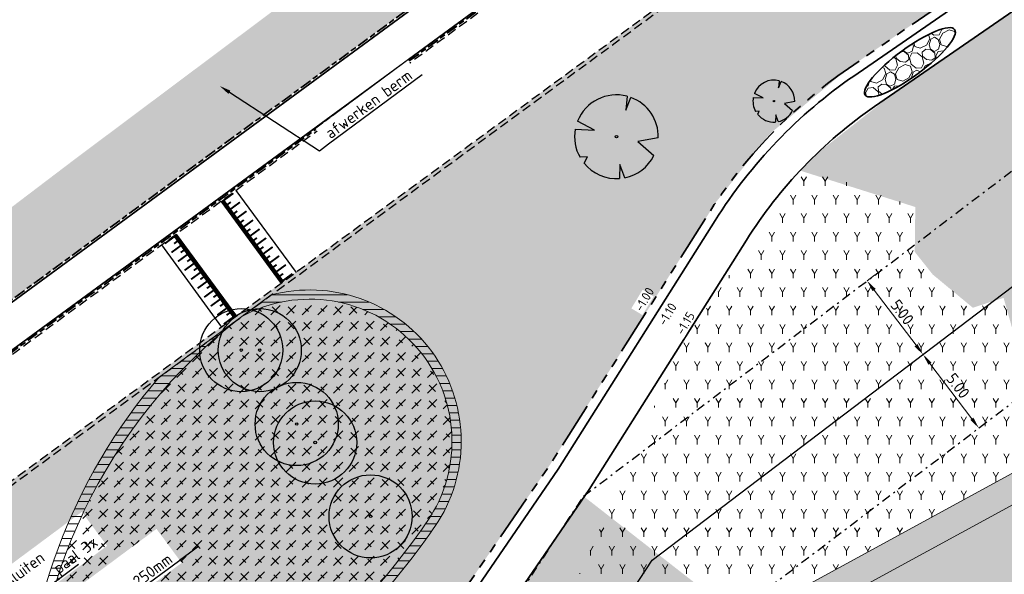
# Model space of a CAD drawing. Header units: metres. Extents: x 103263 to 106611, y 426963 to 428812.
# Tile 23 of 74: x 104307 to 104360, y 427713 to 427743. Entities that reach past the tile are written whole.
import ezdxf
from ezdxf import colors
from ezdxf.entities.mleader import LeaderData, LeaderLine
from ezdxf.math import Vec2, Vec3

# ---------------------------------------------------------------- set-up
doc = ezdxf.new("R2010")
doc.units = ezdxf.units.M
for name, pattern in [('DASHDOT', [1, 0.5, -0.25, 0, -0.25]), ('DASHED', [0.75, 0.5, -0.25]), ('VH-OPSLUITBAND_100X200', [16, 8, -2, 4, -2]), ('VH-RWSBAND_110X220', [24, 10, -2, 2, -2, 2, -2, 2, -2])]:
    doc.linetypes.add(name, pattern=pattern)
for name, color, linetype, lineweight in [('B-WE-GR-BOOM-S_INVEN', 90, 'Continuous', 25), ('N-WE-GR-BOOM-S', 7, 'Continuous', 25), ('N-WE-GW-HOOGTE_AFWERKHOOGTE-T25', 7, 'Continuous', 25), ('N-WE-VH-KANTOPSLUITING_OPSLUITBAND_100X200-G', 150, 'VH-OPSLUITBAND_100X200', 35), ('N-WE-VH-KANTOPSLUITING_TROTTOIRBAND_RWS_110 220-G', 210, 'VH-RWSBAND_110X220', 35), ('N-WE-VH-KANTVERHARDING-G', 210, 'Continuous', 35), ('N-WE-VH-KANTVERHARDING-M', 7, 'Continuous', 18), ('N-WE-VH-VERHARDING_BETONSTRAATSTEEN-G', 252, 'Continuous', 35), ('N-WE-VH-VERHARDING_HALFVERHARDING-A-250', 252, 'Continuous', 18), ('N-XX-GR-BOS-A-250', 42, 'Continuous', 18), ('N-XX-GW-GROND_ZAND-WERK-AD-100', 7, 'Continuous', 18), ('toekomstig', 254, 'DASHED', 25), ('X-XX-AL-REFERENTIE-T25', 7, 'Continuous', 25)]:
    doc.layers.add(name, color=color, linetype=linetype, lineweight=lineweight)
doc.layers.add('kc-nieuwe-gasleiding-25-03-2004', color=30, linetype='Continuous')
for name, color, linetype, lineweight, true_color in [('N-WE-GR-BEPLANTING-A-250', 7, 'Continuous', 18, 0x00a500), ('N-WE-GR-BEPLANTING-MAAIENGRAS-A-250', 7, 'Continuous', 18, 0xe6e6e6), ('N-WE-GR-GRAS-A-250', 7, 'Continuous', 18, 0x7ca500)]:
    doc.layers.add(name, color=color, linetype=linetype, lineweight=lineweight, true_color=true_color)
doc.layers.add('N-WE-VH-VERHARDING-AP_GROEN4', color=7, linetype='Continuous', true_color=0x004700)
doc.styles.add('fase3$0$STANDARD', font='ISO')
doc.styles.add('NLCS-ISO-M200-T25', font='NLCS-ISO.ttf', dxfattribs={"height": 0.5})
doc.styles.add('NLCS-ISO-M250-T25', font='NLCS-ISO.ttf', dxfattribs={"height": 0.625})
doc.linetypes.add('fase3$0$GASLEIDING', pattern='A,5,-1,["X",fase3$0$STANDARD,S=1,R=0,X=-0.2,Y=-0.5],-1', length=7)
doc.dimstyles.new('NLCS-M250-T25-PIJL_L2_H1', dxfattribs={"dimscale": 0.25, "dimtxt": 2.5, "dimasz": 2.5, "dimexe": 2, "dimexo": 2, "dimgap": 0.7, "dimtad": 1, "dimzin": 0, "dimdsep": 46, "dimtxsty": 'NLCS-ISO-M250-T25', "dimcen": 0, "dimdle": 2, "dimclrd": 256, "dimclre": 256, "dimclrt": 256, "dimadec": 1, "dimazin": 0, "dimtfac": 1, "dimtdec": 3, "dimtofl": 0, "dimtmove": 0, "dimatfit": 3, "dimfxl": 2, "dimfxlon": 1, "dimtfillclr": 256, "dimtolj": 1, "dimtzin": 0, "dimlwd": -1, "dimlwe": -1, "dimarcsym": 0})
pattern_1 = [(60, (104639.9556, 427910.1806), (-0.5773504, 0.9999998), [0.288676, -0.866026]), (120, (104639.9556, 427910.1806), (-1.1547004, -2e-07), [0.288676, -0.866026]), (270, (104639.95565, 427910.18064), (0.57735, -1), [0.25, -1.75])]
pattern_2 = [(60, (104664.6893, 427702.1373), (-0.5773504, 0.9999998), [0.288676, -0.866026]), (120, (104664.6893, 427702.1373), (-1.1547004, -2e-07), [0.288676, -0.866026]), (270, (104664.6893, 427702.1373), (0.57735, -1), [0.25, -1.75])]
pattern_3 = [(180, (0, 0), (0, -0.4), [])]

# ---------------------------------------------------------------- blocks, each defined once
blk = doc.blocks.new('*U277')
at = {"ltscale": 20, "flags": 128}
for points in [[(0.579, 2.19), (0.513, 1.443), (0.778, 2.128)], [(-2.229, 0.403), (-1.184, 0.353), (-2.105, 0.838)], [(2.265, -0.058), (1.153, -0.248), (2.022, -1.021)], [(-1.754, -1.434), (-1.576, -1.088), (-1.973, -1.113)], [(0.446, -2.221), (0.189, -1.499), (0.162, -2.26)]]:
    blk.add_lwpolyline(points, dxfattribs=at)
blk.add_lwpolyline([(2.265, -0.058, 0.321944), (0.778, 2.128, 0.321944)], format="xyb", dxfattribs=at)
blk.add_circle((0, 0), 0.0675)
at = {"ltscale": 20}
for start, end in [(75.1844, 158.299), (169.749, 209.4302), (281.3601, 333.2046), (219.2667, 274.1068)]:
    blk.add_arc((0, 0), 2.266, start, end, dxfattribs=at)
blk = doc.blocks.new('*U324')
at = {"ltscale": 20, "flags": 128}
for points in [[(0.58, 2.19), (0.51, 1.44), (0.78, 2.13)], [(-2.23, 0.4), (-1.18, 0.35), (-2.11, 0.84)], [(2.26, -0.06), (1.15, -0.25), (2.02, -1.02)], [(-1.75, -1.43), (-1.58, -1.09), (-1.97, -1.11)], [(0.45, -2.22), (0.19, -1.5), (0.16, -2.26)]]:
    blk.add_lwpolyline(points, dxfattribs=at)
blk.add_lwpolyline([(2.26, -0.06, 0.321944), (0.78, 2.13, 0.321944)], format="xyb", dxfattribs=at)
blk.add_circle((0, 0), 0.0675)
at = {"ltscale": 20}
for start, end in [(75.1844, 158.299), (169.749, 209.4302), (281.3601, 333.2046), (219.2667, 274.1068)]:
    blk.add_arc((0, 0), 2.27, start, end, dxfattribs=at)
blk = doc.blocks.new('*D440')
at = {"layer": 'Defpoints', "color": 0, "ltscale": 0.1, "transparency": 16777216}
for p in [(104352.881, 427728.748), (104355.905, 427724.766), (104355.905, 427724.766)]:
    blk.add_point(p, dxfattribs=at)
at = {"layer": 'N-WE-VH-KANTVERHARDING-M', "ltscale": 0.1, "transparency": 16777216}
for p, q in [((104352.881, 427728.748), (104353.279, 427729.05)), ((104353.259, 427728.25), (104355.527, 427725.264)), ((104355.905, 427724.766), (104356.303, 427725.068))]:
    blk.add_line(p, q, dxfattribs=at)
for points in [[(104353.342, 427728.313), (104353.176, 427728.187), (104352.881, 427728.748)], [(104355.61, 427725.327), (104355.444, 427725.201), (104355.905, 427724.766)]]:
    blk.add_solid(points, dxfattribs=at)
at = {"layer": 'N-WE-VH-KANTVERHARDING-M', "ltscale": 0.1, "transparency": 16777216, "insert": (104354.781, 427727.052), "char_height": 0.625, "attachment_point": 5, "rotation": 307.2123, "style": 'NLCS-ISO-M250-T25'}
blk.add_mtext('\\A1;5.00', dxfattribs=at)
blk = doc.blocks.new('*D441')
at = {"layer": 'Defpoints', "color": 0, "ltscale": 0.1, "transparency": 16777216}
for p in [(104355.905, 427724.766), (104358.928, 427720.784), (104358.928, 427720.784)]:
    blk.add_point(p, dxfattribs=at)
at = {"layer": 'N-WE-VH-KANTVERHARDING-M', "ltscale": 0.1, "transparency": 16777216}
for p, q in [((104355.905, 427724.766), (104356.303, 427725.068)), ((104356.283, 427724.268), (104358.55, 427721.282)), ((104358.928, 427720.784), (104359.327, 427721.086))]:
    blk.add_line(p, q, dxfattribs=at)
for points in [[(104356.366, 427724.331), (104356.2, 427724.205), (104355.905, 427724.766)], [(104358.633, 427721.345), (104358.467, 427721.219), (104358.928, 427720.784)]]:
    blk.add_solid(points, dxfattribs=at)
at = {"layer": 'N-WE-VH-KANTVERHARDING-M', "ltscale": 0.1, "transparency": 16777216, "insert": (104357.805, 427723.07), "char_height": 0.625, "attachment_point": 5, "rotation": 307.2123, "style": 'NLCS-ISO-M250-T25'}
blk.add_mtext('\\A1;5.00', dxfattribs=at)
blk = doc.blocks.new('SGR-BOOM_02')
for radius in [5, 0.15]:
    blk.add_circle((0, 0), radius)

msp = doc.modelspace()

# ---------------------------------------------------------------- hatches: boundary and pattern name
at = {"layer": 'N-WE-GR-BEPLANTING-A-250'}
h = msp.add_hatch(dxfattribs=at)
h.set_pattern_fill('AGR-BEPLANTING_SOORT_01', color=256, scale=0.2, style=0, pattern_type=2)
h.set_pattern_definition(pattern_1)
edge = h.paths.add_edge_path()
edge.add_line((104659.33, 427926.461), (104651.723, 427930.161))
edge.add_line((104651.723, 427930.161), (104630.494, 427940.377))
edge.add_line((104630.494, 427940.377), (104615.821, 427939.216))
edge.add_line((104615.821, 427939.216), (104614.238, 427936.942))
edge.add_line((104614.238, 427936.942), (104618.901, 427931.767))
edge.add_line((104618.901, 427931.767), (104620.001, 427927.102))
edge.add_line((104620.001, 427927.102), (104630.09, 427928.171))
edge.add_line((104630.09, 427928.171), (104636.288, 427922.296))
edge.add_line((104636.288, 427922.296), (104635.626, 427916.445))
edge.add_line((104635.626, 427916.445), (104649.327, 427918.542))
edge.add_line((104649.327, 427918.542), (104660.637, 427913.992))
edge.add_line((104660.637, 427913.992), (104663.613, 427914.901))
edge.add_line((104663.613, 427914.901), (104665.801, 427914.176))
edge.add_line((104665.801, 427914.176), (104667.1, 427911.864))
edge.add_line((104667.1, 427911.864), (104668.62, 427908.935))
edge.add_line((104668.62, 427908.935), (104670.709, 427905.029))
edge.add_line((104670.709, 427905.029), (104666.141, 427898.787))
edge.add_line((104666.141, 427898.787), (104659.394, 427895.168))
edge.add_line((104659.394, 427895.168), (104659.885, 427894.606))
edge.add_arc((2471945.486, 2366238.399), 3059610.724, 219.310766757, 219.311095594)
edge.add_arc((104633.177, 427844.621), 52.499, 34.4665, 43.8921, ccw=False)
edge.add_arc((104561.264, 427811.91), 131.021, 20.52501, 28.45236, ccw=False)
edge.add_arc((104687.252, 427859.058), 3.5, 200.2205, 290.1775)
edge.add_arc((104734.333, 427775.806), 92.191, 116.25825, 119.84127, ccw=False)
edge.add_line((104693.547, 427858.483), (104693.719, 427859.706))
edge.add_line((104693.719, 427859.706), (104675.355, 427897.713))
edge.add_line((104675.355, 427897.713), (104665.269, 427916.348))
edge.add_line((104665.269, 427916.348), (104661.135, 427923.401))
edge.add_line((104661.135, 427923.401), (104659.33, 427926.461))
edge = h.paths.add_edge_path()
edge.add_line((104670.155, 427924.725), (104658.918, 427940.306))
edge.add_line((104658.918, 427940.306), (104653.228, 427936.582))
edge.add_arc((104651.49, 427939.148), 3.1, 210.7823, 304.1096, ccw=False)
edge.add_arc((104006.721, 427555.058), 747.402, 30.782318, 33.226245)
edge.add_line((104631.932, 427964.594), (104627.986, 427961.768))
edge.add_line((104627.986, 427961.768), (104626.318, 427960.551))
edge.add_line((104626.318, 427960.551), (104625.97, 427960.946))
edge.add_line((104625.97, 427960.946), (104624.14, 427949.098))
edge.add_line((104624.14, 427949.098), (104623.843, 427947.174))
edge.add_line((104623.843, 427947.174), (104618.568, 427941.942))
edge.add_line((104618.568, 427941.942), (104631.166, 427942.938))
edge.add_line((104631.166, 427942.938), (104634.784, 427941.178))
edge.add_line((104634.784, 427941.178), (104651.566, 427933.017))
edge.add_line((104651.566, 427933.017), (104660.886, 427928.485))
edge.add_line((104660.886, 427928.485), (104667.484, 427917.521))
edge.add_line((104667.484, 427917.521), (104673.544, 427906.582))
edge.add_line((104673.544, 427906.582), (104680.594, 427892.683))
edge.add_line((104680.594, 427892.683), (104687.997, 427877.313))
edge.add_line((104687.997, 427877.313), (104695.985, 427860.764))
edge.add_line((104695.985, 427860.764), (104701.345, 427863.409))
edge.add_line((104701.345, 427863.409), (104685.833, 427895.579))
edge.add_line((104685.833, 427895.579), (104682.011, 427903.447))
edge.add_line((104682.011, 427903.447), (104677.897, 427911.161))
edge.add_line((104677.897, 427911.161), (104670.155, 427924.725))
h = msp.add_hatch(dxfattribs=at)
h.set_pattern_fill('AGR-BEPLANTING_SOORT_01', color=256, scale=0.2, style=0, pattern_type=2)
h.set_pattern_definition(pattern_1)
h.paths.add_polyline_path([(104363.071, 427723.426), (104361.698, 427728.289), (104365.508, 427731.839), (104365.037, 427732.987), (104364.192, 427734.238), (104362.472, 427735.639), (104359.016, 427735.418), (104356.768, 427733.715), (104350.476, 427735.933), (104349.253, 427734.716), (104355.49, 427732.747), (104355.46, 427730.317), (104356.432, 427729.094), (104358.604, 427727.294), (104360.269, 427727.829), (104361.683, 427722.821), (104363.502, 427719.835), (104346.981, 427710.839), (104336.539, 427709.773), (104335.522, 427708.161), (104347.434, 427709.378), (104370.132, 427721.738), (104391.004, 427740.163), (104404.445, 427748.929), (104420.699, 427759.53), (104445.943, 427785.042), (104466.653, 427797.844), (104480.255, 427810.854), (104480.037, 427812.722), (104465.73, 427799.037), (104460.201, 427795.619), (104459.473, 427799.81), (104460.118, 427801.388), (104459.699, 427802.4), (104458.559, 427803.213), (104457.056, 427804.23), (104455.046, 427804.149), (104452.315, 427803.119), (104449.744, 427805.403), (104448.376, 427808.91), (104447.123, 427807.995), (104448.478, 427804.522), (104451.258, 427802.052), (104450.666, 427800.857), (104451.827, 427796.752), (104455.143, 427795.486), (104458.34, 427797.566), (104458.826, 427794.769), (104445.003, 427786.224), (104422.635, 427763.619), (104417.213, 427770.635), (104409.419, 427779.128), (104408.313, 427778.115), (104416.065, 427769.668), (104421.571, 427762.544), (104419.745, 427760.699), (104399.488, 427747.487), (104395.43, 427748.932), (104392.603, 427748.488), (104390.46, 427745.768), (104390.093, 427741.36), (104369.266, 427722.974), (104364.821, 427720.554)])
h = msp.add_hatch(dxfattribs=at)
h.set_pattern_fill('AGR-BEPLANTING_SOORT_01', color=256, scale=0.2, style=0, pattern_type=2)
h.set_pattern_definition(pattern_2)
edge = h.paths.add_edge_path()
edge.add_line((104373.421, 427724.642), (104370.132, 427721.738))
edge.add_line((104370.132, 427721.738), (104368.673, 427720.936))
edge.add_line((104368.673, 427720.936), (104358.783, 427715.558))
edge.add_line((104358.783, 427715.558), (104347.434, 427709.378))
edge.add_line((104347.434, 427709.378), (104337.53, 427717.091))
edge.add_line((104337.53, 427717.091), (104320.601, 427692.32))
edge.add_line((104320.601, 427692.32), (104315.844, 427682.167))
edge.add_line((104315.844, 427682.167), (104328.56, 427666.473))
edge.add_line((104328.56, 427666.473), (104331.724, 427666.489))
edge.add_line((104331.724, 427666.489), (104334.653, 427669.211))
edge.add_line((104334.653, 427669.211), (104333.629, 427670.508))
edge.add_arc((104330.772, 427672.995), 3.788, 225.0633, 318.9655, ccw=False)
edge.add_line((104328.096, 427670.313), (104326.15, 427672.386))
edge.add_line((104326.15, 427672.386), (104325.833, 427672.783))
edge.add_line((104325.833, 427672.783), (104319.092, 427681.241))
edge.add_arc((104320.265, 427682.176), 1.5, 129.5168, 218.5539, ccw=False)
edge.add_line((104319.31, 427683.333), (104319.424, 427683.427))
edge.add_arc((104320.379, 427682.27), 1.5, 39.5168, 129.5168, ccw=False)
edge.add_line((104321.536, 427683.225), (104327.032, 427676.656))
edge.add_line((104327.032, 427676.656), (104327.728, 427677.296))
edge.add_arc((104319.444, 427686.849), 12.644, 310.9292, 339.425)
edge.add_arc((104360.268, 427671.929), 30.822, 145.2639, 160.1291, ccw=False)
edge.add_line((104334.939, 427689.491), (104372.004, 427717.013))
edge.add_line((104372.004, 427717.013), (104372.004, 427717.013))
edge.add_line((104372.004, 427717.013), (104423.569, 427755.301))
edge.add_line((104423.569, 427755.301), (104429.992, 427760.07))
edge.add_line((104429.992, 427760.07), (104462.601, 427787.301))
edge.add_line((104462.601, 427787.301), (104473.488, 427799.642))
edge.add_line((104473.488, 427799.642), (104480.532, 427807.002))
edge.add_line((104480.532, 427807.002), (104480.283, 427808.655))
edge.add_arc((104482.291, 427798.327), 10.521, 99.6815, 101.0038, ccw=False)
edge.add_arc((104573.81, 427821.343), 94.142, 186.39699, 187.71925, ccw=False)
edge.add_line((104480.255, 427810.854), (104466.653, 427797.844))
edge.add_line((104466.653, 427797.844), (104445.943, 427785.042))
edge.add_line((104445.943, 427785.042), (104422.662, 427761.514))
edge.add_line((104422.662, 427761.514), (104420.699, 427759.53))
edge.add_line((104420.699, 427759.53), (104391.004, 427740.163))
edge.add_line((104391.004, 427740.163), (104373.421, 427724.642))
h = msp.add_hatch(dxfattribs=at)
h.set_pattern_fill('AGR-BEPLANTING_SOORT_01', color=256, scale=0.2, style=0, pattern_type=2)
h.set_pattern_definition(pattern_2)
h.paths.add_polyline_path([(104362.472, 427735.639), (104364.192, 427734.238), (104379.23, 427746.943), (104395.357, 427756.253), (104405.725, 427767.21), (104414.283, 427771.61), (104407.968, 427778.491), (104395.513, 427767.051), (104375.333, 427753.401), (104354.312, 427738.896), (104350.174, 427735.648), (104356.768, 427733.715), (104359.016, 427735.418)])
h = msp.add_hatch(dxfattribs=at)
h.set_pattern_fill('AGR-BEPLANTING_SOORT_01', color=256, scale=0.2, style=0, pattern_type=2)
h.set_pattern_definition(pattern_2)
h.paths.add_polyline_path([(104355.46, 427730.317), (104355.49, 427732.747), (104349.45, 427734.924), (104342.087, 427724.207)])
h = msp.add_hatch(dxfattribs=at)
h.set_pattern_fill('AGR-BEPLANTING_SOORT_01', color=256, scale=0.2, style=0, pattern_type=2)
h.set_pattern_definition(pattern_2)
h.paths.add_polyline_path([(104355.46, 427730.317), (104346.773, 427726.949), (104345.377, 427724.736), (104356.432, 427729.094)])
h = msp.add_hatch(dxfattribs=at)
h.set_pattern_fill('AGR-BEPLANTING_SOORT_01', color=256, scale=0.2, style=0, pattern_type=2)
h.set_pattern_definition(pattern_2)
h.paths.add_polyline_path([(104363.502, 427719.835), (104361.683, 427722.821), (104360.269, 427727.829), (104358.604, 427727.294), (104356.432, 427729.094), (104343.054, 427725.74), (104335.899, 427709.707), (104346.981, 427710.839)])
at = {"layer": 'N-WE-GR-BEPLANTING-MAAIENGRAS-A-250', "transparency": 33554539}
msp.add_hatch(color=256, dxfattribs=at).paths.add_polyline_path([(104369.266, 427722.974), (104346.981, 427710.839), (104335.899, 427709.707), (104334.883, 427708.096), (104347.434, 427709.378), (104370.132, 427721.738), (104391.004, 427740.163), (104404.445, 427748.929), (104420.699, 427759.53), (104445.943, 427785.042), (104466.653, 427797.844), (104480.255, 427810.854), (104480.037, 427812.722), (104465.73, 427799.037), (104460.201, 427795.619), (104459.473, 427799.81), (104460.118, 427801.388), (104459.699, 427802.4), (104458.559, 427803.213), (104457.056, 427804.23), (104455.046, 427804.149), (104452.315, 427803.119), (104449.744, 427805.403), (104448.188, 427809.392), (104446.935, 427808.477), (104448.478, 427804.522), (104451.258, 427802.052), (104450.666, 427800.857), (104451.827, 427796.752), (104455.143, 427795.486), (104458.34, 427797.566), (104458.826, 427794.769), (104445.003, 427786.224), (104422.635, 427763.619), (104417.213, 427770.635), (104409.08, 427779.496), (104407.971, 427778.494), (104416.065, 427769.668), (104421.571, 427762.544), (104419.745, 427760.699), (104399.488, 427747.487), (104395.43, 427748.932), (104392.603, 427748.488), (104390.46, 427745.768), (104390.093, 427741.36)])
at = {"layer": 'N-WE-GR-GRAS-A-250'}
h = msp.add_hatch(dxfattribs=at)
h.set_pattern_fill('AGR-GRAS_01-SO', color=256, scale=0.05, angle=-43.6709, pattern_type=2)
h.set_pattern_definition([(316.32905, (106059.6699, 428587.616), (1.7672914, 0.0410021), [0.15, -1]), (1.32905, (106060.2042, 428587.4516), (1.508993, 1.7854803), [0.15, -1]), (346.32905, (106059.8458, 428587.6555), (1.3156844, 0.9664236), [0.15, -1]), (331.329054, (106060.3735, 428587.7738), (0.97400668, 0.32219712), [0.15, -1]), (91.329054, (106061.54083, 428589.2862), (-0.58708173, -0.5637686), [0.15, -1]), (106.329054, (106061.1001, 428586.9419), (-0.3111394, -0.7163744), [0.15, -1]), (121.329054, (106059.9214, 428587.445), (-0.4753753, -0.75763997), [0.15, -1]), (41.329054, (106060.3768, 428587.6324), (0.1086562, 1.6935743), [0.15, -1]), (56.329054, (106059.6699, 428587.616), (-0.33337545, 1.6639894), [0.15, -1])])
edge = h.paths.add_edge_path(flags=16)
edge.add_arc((104300.274, 427708.383), 2.533, 42.5652, 200.8225)
edge.add_line((104297.907, 427707.483), (104313.336, 427687.643))
edge.add_arc((104313.702, 427691.081), 3.457, 263.9251, 356.1721)
edge.add_line((104317.152, 427690.85), (104302.14, 427710.097))
edge = h.paths.add_edge_path()
edge.add_line((104367.348, 427762.484), (104295.731, 427709.987))
edge.add_arc((104297.482, 427709.571), 1.8, 166.636, 217.9526)
edge.add_line((104296.063, 427708.464), (104297.238, 427706.957))
edge.add_line((104297.238, 427706.957), (104297.08, 427706.834))
edge.add_line((104297.08, 427706.834), (104314.116, 427684.371))
edge.add_line((104314.116, 427684.371), (104318.423, 427693.565))
edge.add_line((104318.423, 427693.565), (104335.74, 427718.834))
edge.add_line((104335.74, 427718.834), (104341.937, 427728.655))
edge.add_line((104341.937, 427728.655), (104344.71, 427733.023))
edge.add_line((104344.71, 427733.023), (104347.603, 427736.697))
edge.add_line((104347.603, 427736.697), (104351.869, 427740.248))
edge.add_line((104351.869, 427740.248), (104360.265, 427746.041))
edge.add_line((104360.265, 427746.041), (104360.069, 427746.331))
edge.add_line((104360.069, 427746.331), (104363.362, 427748.603))
edge.add_line((104363.362, 427748.603), (104363.558, 427748.313))
edge.add_line((104363.558, 427748.313), (104373.924, 427755.466))
edge.add_line((104373.924, 427755.466), (104393.917, 427768.99))
edge.add_line((104393.917, 427768.99), (104406.285, 427780.325))
edge.add_line((104406.285, 427780.325), (104400.964, 427785.92))
edge.add_line((104400.964, 427785.92), (104396.813, 427783.026))
edge.add_line((104396.813, 427783.026), (104394.26, 427781.246))
edge.add_line((104394.26, 427781.246), (104385.778, 427775.333))
edge.add_line((104385.778, 427775.333), (104383.506, 427773.749))
edge.add_line((104383.506, 427773.749), (104373.729, 427766.932))
edge.add_line((104373.729, 427766.932), (104367.348, 427762.484))
h = msp.add_hatch(dxfattribs=at)
h.set_pattern_fill('AGR-GRAS_01-SO', color=256, scale=0.05, angle=-43.6709, pattern_type=2)
h.set_pattern_definition([(316.3290536, (0, 0), (1.767291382, 0.0410020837), [0.15, -1]), (1.3290536, (0.5343, -0.1644), (1.5089930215, 1.7854803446), [0.15, -1]), (346.3290536, (0.1759, 0.0394), (1.3156843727, 0.9664236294), [0.15, -1]), (331.3290536, (0.7036, 0.1578), (0.9740066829, 0.3221971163), [0.15, -1]), (91.3290536, (1.87095, 1.6702), (-0.58708173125, -0.56376860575), [0.15, -1]), (106.3290536, (1.43023, -0.6741), (-0.3111394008, -0.71637439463), [0.15, -1]), (121.3290536, (0.2515, -0.171), (-0.4753752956, -0.7576399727), [0.15, -1]), (41.3290536, (0.7069, 0.0164), (0.1086561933, 1.693574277), [0.15, -1]), (56.3290536, (0, 0), (-0.333375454, 1.663989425), [0.15, -1])])
edge = h.paths.add_edge_path()
edge.add_line((104296.151, 427724.828), (104310.045, 427735.376))
edge.add_line((104310.045, 427735.376), (104323.252, 427745.255))
edge.add_line((104323.252, 427745.255), (104335.361, 427754.228))
edge.add_line((104335.361, 427754.228), (104335.58, 427754.39))
edge.add_line((104335.58, 427754.39), (104338.136, 427750.866))
edge.add_line((104338.136, 427750.866), (104331.185, 427745.771))
edge.add_line((104331.185, 427745.771), (104328.218, 427743.596))
edge.add_line((104328.218, 427743.596), (104318.57, 427736.524))
edge.add_line((104318.57, 427736.524), (104298.342, 427721.696))
edge.add_line((104298.342, 427721.696), (104292.29, 427717.259))
edge.add_line((104292.29, 427717.259), (104290.012, 427717.555))
edge.add_line((104290.012, 427717.555), (104289.505, 427717.621))
edge.add_line((104289.505, 427717.621), (104288.714, 427717.724))
edge.add_line((104288.714, 427717.724), (104287.561, 427719.377))
edge.add_line((104287.561, 427719.377), (104287.397, 427719.249))
edge.add_line((104287.397, 427719.249), (104287.067, 427719.673))
edge.add_line((104287.067, 427719.673), (104287.083, 427721.279))
edge.add_line((104287.083, 427721.279), (104287.63, 427720.579))
edge.add_arc((104289.074, 427721.993), 2.021, 224.3908, 306.9754)
edge.add_line((104290.289, 427720.378), (104296.151, 427724.828))
at = {"layer": 'N-WE-VH-VERHARDING-AP_GROEN4', "ltscale": 0.1}
h = msp.add_hatch(dxfattribs=at)
h.set_pattern_fill('CROSS', color=256, scale=0.05, style=0)
edge = h.paths.add_edge_path()
edge.add_line((104616.303, 427898.411), (104514.506, 427822.823))
edge.add_line((104514.506, 427822.823), (104506.477, 427816.862))
edge.add_line((104506.477, 427816.862), (104495.436, 427811.135))
edge.add_line((104495.436, 427811.135), (104485.008, 427807.809))
edge.add_line((104485.008, 427807.809), (104485.495, 427805.863))
edge.add_line((104485.495, 427805.863), (104492.893, 427807.092))
edge.add_line((104492.893, 427807.092), (104495.359, 427807.502))
edge.add_line((104495.359, 427807.502), (104478.667, 427790.822))
edge.add_line((104478.667, 427790.822), (104467.495, 427783.521))
edge.add_line((104467.495, 427783.521), (104471.984, 427792.577))
edge.add_line((104471.984, 427792.577), (104477.22, 427800.942))
edge.add_line((104477.22, 427800.942), (104480.935, 427805.041))
edge.add_line((104480.935, 427805.041), (104485.128, 427805.802))
edge.add_line((104485.128, 427805.802), (104485.514, 427804.821))
edge.add_line((104485.514, 427804.821), (104484.481, 427807.714))
edge.add_line((104484.481, 427807.714), (104480.58, 427807.009))
edge.add_line((104480.58, 427807.009), (104473.488, 427799.642))
edge.add_line((104473.488, 427799.642), (104462.601, 427787.301))
edge.add_line((104462.601, 427787.301), (104429.992, 427760.07))
edge.add_line((104429.992, 427760.07), (104423.569, 427755.301))
edge.add_line((104423.569, 427755.301), (104334.939, 427689.491))
edge.add_arc((104360.268, 427671.929), 30.822, 145.2639, 160.1291)
edge.add_arc((104319.444, 427686.849), 12.644, 311.5939, 339.425, ccw=False)
edge.add_line((104327.838, 427677.393), (104328.453, 427676.013))
edge.add_line((104328.453, 427676.013), (104328.897, 427675.013))
edge.add_arc((104319.403, 427686.872), 15.191, 308.6803, 339.4602)
edge.add_arc((104360.268, 427671.929), 28.322, 146.0782, 160.1581, ccw=False)
edge.add_line((104336.767, 427687.734), (104371.488, 427713.515))
edge.add_line((104371.488, 427713.515), (104381.931, 427721.27))
edge.add_line((104381.931, 427721.27), (104433.496, 427759.558))
edge.add_line((104433.496, 427759.558), (104466.748, 427784.212))
edge.add_line((104466.748, 427784.212), (104467.495, 427783.521))
edge.add_line((104467.495, 427783.521), (104478.667, 427790.822))
edge.add_line((104478.667, 427790.822), (104495.359, 427807.502))
edge.add_line((104495.359, 427807.502), (104498.846, 427808.081))
edge.add_line((104498.846, 427808.081), (104506.801, 427813.988))
edge.add_line((104506.801, 427813.988), (104507.567, 427814.557))
edge.add_line((104507.567, 427814.557), (104508.072, 427817.976))
edge.add_line((104508.072, 427817.976), (104506.477, 427816.862))
edge.add_line((104506.477, 427816.862), (104514.506, 427822.823))
edge.add_line((104514.506, 427822.823), (104518.01, 427822.311))
edge.add_line((104518.01, 427822.311), (104547.643, 427844.315))
edge.add_line((104547.643, 427844.315), (104558.086, 427852.07))
edge.add_line((104558.086, 427852.07), (104615.787, 427894.914))
edge.add_line((104615.787, 427894.914), (104616.303, 427898.411))
at = {"layer": 'N-WE-VH-VERHARDING_HALFVERHARDING-A-250', "ltscale": 0.25, "transparency": 33554541}
h = msp.add_hatch(dxfattribs=at)
h.set_pattern_fill('AVH-HALFVERHARDING_GRIND_01', color=256, scale=0.4, angle=43.3773, pattern_type=2)
h.set_pattern_definition([(105.725, (104354.0627, 427747.2557), (-1.42557, -0.10148), [0.34908, -1.39768]), (140.241, (104354.4415, 427745.9104), (-1.42558, -0.10149), [0.34908, -2.1212]), (184.072, (104354.1731, 427746.1336), (0.4734, -1.68135), [0.2856, -1.14356]), (241.894, (104352.4627, 427746.0118), (1.4256, 0.1015), [0.2856, -1.73556]), (285.725, (104353.7537, 427745.8614), (1.42557, 0.10148), [0.34908, -1.39768]), (320.241, (104353.8483, 427745.5254), (1.42558, 0.10149), [0.34908, -2.1212]), (4.072, (104354.1165, 427745.302), (-0.4734, 1.68135), [0.2856, -1.14356]), (61.894, (104352.9759, 427745.2209), (-1.4256, -0.1015), [0.2856, -1.73556]), (105.725, (104354.3745, 427743.4299), (-0.95217, -1.78283), [0.31156, -1.43516]), (163.835, (104358.5668, 427744.0343), (-1.425576, -0.101488), [0.3132, -4.63248]), (207.57, (104353.9893, 427743.817), (-2.377755, -1.884325), [0.38036, -3.91016]), (241.894, (104353.1803, 427745.3232), (0.47342, -1.68137), [0.37856, -1.64264]), (285.725, (104353.4738, 427743.307), (0.95217, 1.78283), [0.3134, -1.43328]), (163.835, (104358.1355, 427743.2228), (-1.425576, -0.101488), [0.31244, -4.63324]), (207.57, (104354.19514, 427743.094), (1.425587, 0.1015), [0.37948, -3.91108]), (61.894, (104354.1951, 427743.094), (-0.47342, 1.68137), [0.38084, -1.64036]), (149.652, (104358.15873, 427741.9204), (1.89899, -1.57986), [0.23392, -5.81904]), (207.57, (104353.2071, 427743.4157), (1.425587, 0.1015), [0.23448, -4.05604]), (254.746, (104351.0949, 427739.7415), (-0.478756, -3.46421), [0.31316, -5.12548]), (285.725, (104357.667, 427741.6281), (1.42557, 0.1015), [0.25208, -1.49464]), (149.652, (104357.93744, 427741.26716), (1.89899, -1.57986), [0.2342, -5.81876]), (207.57, (104353.4153, 427742.7631), (1.425587, 0.1015), [0.2572, -4.03332]), (254.746, (104351.5817, 427739.4567), (-0.478756, -3.46421), [0.26872, -5.16992]), (105.725, (104353.486, 427743.0223), (-1.42557, -0.10148), [0.2856, -1.46112]), (173.225, (104355.38044, 427744.6118), (-1.425568, -0.101489), [0.27792, -8.81244]), (218.396, (104355.1045, 427744.6446), (-0.95217, -1.78284), [0.24392, -2.78996]), (273.922, (104353.4824, 427739.2461), (0.473393, -1.681358), [0.22472, -6.6182]), (320.241, (104354.9287, 427744.2689), (-0.4734, 1.68135), [0.28564, -2.1846]), (173.225, (104355.44238, 427744.05126), (-1.425568, -0.101489), [0.29616, -8.7942]), (218.396, (104355.61645, 427744.1892), (-0.95217, -1.78284), [0.22212, -2.81176]), (273.922, (104354.1691, 427739.18213), (0.473393, -1.681358), [0.24048, -6.60244]), (140.241, (104355.6, 427744.4291), (0.4734, -1.68135), [0.2856, -2.18464])])
edge = h.paths.add_edge_path()
edge.add_ellipse((104355.198, 427740.578), major_axis=(-2.418, -1.776), ratio=0.25, start_angle=0, end_angle=360)

# ---------------------------------------------------------------- linework, layer by layer
at = {"color": 253}
for points in [[(104318.705, 427733.648), (104321.967, 427729.198)], [(104317.899, 427733.056), (104321.16, 427728.607)], [(104315.48, 427731.281), (104318.742, 427726.831)], [(104314.674, 427730.69), (104317.935, 427726.24)]]:
    msp.add_lwpolyline(points, dxfattribs=at)
for points, const_width in [([(104317.979, 427733.116), (104321.241, 427728.666)], 0.2), ([(104318.573, 427733.489), (104318.009, 427733.075)], 0.1), ([(104318.428, 427733.011), (104318.186, 427732.833)], 0.1), ([(104318.928, 427733.005), (104318.364, 427732.591)], 0.1), ([(104318.783, 427732.527), (104318.541, 427732.349)], 0.1), ([(104319.283, 427732.521), (104318.718, 427732.107)], 0.1), ([(104319.138, 427732.043), (104318.896, 427731.865)], 0.1), ([(104319.637, 427732.037), (104319.073, 427731.623)], 0.1), ([(104319.492, 427731.559), (104319.25, 427731.382)], 0.1), ([(104319.992, 427731.553), (104319.428, 427731.14)], 0.1), ([(104314.864, 427730.768), (104315.429, 427731.182)], 0.1), ([(104315.4, 427731.222), (104318.661, 427726.772)], 0.2), ([(104315.364, 427730.762), (104315.606, 427730.94)], 0.1), ([(104319.847, 427731.075), (104319.605, 427730.898)], 0.1), ([(104320.347, 427731.07), (104319.782, 427730.656)], 0.1), ([(104315.219, 427730.284), (104315.784, 427730.698)], 0.1), ([(104315.719, 427730.279), (104315.961, 427730.456)], 0.1), ([(104320.202, 427730.591), (104319.96, 427730.414)], 0.1), ([(104320.702, 427730.586), (104320.137, 427730.172)], 0.1), ([(104315.574, 427729.8), (104316.139, 427730.214)], 0.1), ([(104316.074, 427729.795), (104316.316, 427729.972)], 0.1), ([(104320.556, 427730.107), (104320.315, 427729.93)], 0.1), ([(104321.056, 427730.102), (104320.492, 427729.688)], 0.1), ([(104315.929, 427729.316), (104316.493, 427729.73)], 0.1), ([(104316.429, 427729.311), (104316.671, 427729.488)], 0.1), ([(104320.911, 427729.623), (104320.669, 427729.446)], 0.1), ([(104321.411, 427729.618), (104320.847, 427729.204)], 0.1), ([(104316.283, 427728.832), (104316.848, 427729.246)], 0.1), ([(104316.783, 427728.827), (104317.025, 427729.004)], 0.1), ([(104321.266, 427729.139), (104321.024, 427728.962)], 0.1), ([(104321.766, 427729.134), (104321.201, 427728.72)], 0.1), ([(104316.638, 427728.348), (104317.203, 427728.762)], 0.1), ([(104316.993, 427727.864), (104317.557, 427728.278)], 0.1), ([(104317.138, 427728.343), (104317.38, 427728.52)], 0.1), ([(104317.347, 427727.381), (104317.912, 427727.794)], 0.1), ([(104317.493, 427727.859), (104317.735, 427728.036)], 0.1), ([(104317.702, 427726.897), (104318.267, 427727.31)], 0.1), ([(104317.847, 427727.375), (104318.089, 427727.552)], 0.1), ([(104318.057, 427726.413), (104318.622, 427726.827)], 0.1), ([(104318.202, 427726.891), (104318.444, 427727.068)], 0.1)]:
    msp.add_lwpolyline(points, dxfattribs=dict(at, const_width=const_width))
at = {"layer": 'N-WE-GR-BEPLANTING-MAAIENGRAS-A-250', "transparency": 33554539}
msp.add_lwpolyline([(104363.502, 427719.835), (104346.981, 427710.839), (104335.899, 427709.707), (104334.883, 427708.096), (104347.434, 427709.378), (104370.132, 427721.738), (104391.004, 427740.163), (104404.445, 427748.929)], dxfattribs=at)
at = {"layer": 'N-WE-VH-KANTOPSLUITING_OPSLUITBAND_100X200-G', "ltscale": 0.08, "flags": 128}
msp.add_lwpolyline([(104292.29, 427717.259), (104338.152, 427750.878)], dxfattribs=at)
at = {"layer": 'N-WE-VH-KANTOPSLUITING_TROTTOIRBAND_RWS_110 220-G', "ltscale": 0.25, "flags": 128}
msp.add_lwpolyline([(104314.116, 427684.371), (104318.423, 427693.565), (104335.74, 427718.834), (104344.23, 427732.289, -0.101319), (104351.869, 427740.248), (104360.265, 427746.041)], format="xyb", dxfattribs=at)
at = {"layer": 'N-WE-VH-KANTVERHARDING-G'}
for points in [[(104314.461, 427683.93), (104318.859, 427693.316), (104336.158, 427718.559), (104344.653, 427732.022, -0.101319), (104352.153, 427739.836), (104374.206, 427755.053), (104394.227, 427768.596), (104406.616, 427779.965)], [(104346.345, 427730.955, -0.101319), (104353.289, 427738.19), (104375.334, 427753.401), (104395.471, 427767.022), (104407.968, 427778.491)]]:
    msp.add_lwpolyline(points, format="xyb", dxfattribs=at)
at = {"layer": 'N-WE-VH-KANTVERHARDING-G', "ltscale": 0.1}
msp.add_lwpolyline([(104292.316, 427717.155), (104338.274, 427750.843)], dxfattribs=at)
at = {"layer": 'N-WE-VH-KANTVERHARDING-G'}
msp.add_lwpolyline([(104315.844, 427682.167), (104320.601, 427692.32), (104337.829, 427717.46), (104346.345, 427730.955)], dxfattribs=at)
at = {"layer": 'N-WE-VH-VERHARDING_BETONSTRAATSTEEN-G'}
msp.add_ellipse((104355.198, 427740.578), major_axis=(-2.418, -1.776), ratio=0.25, dxfattribs=at)
at = {"layer": 'N-XX-GW-GROND_ZAND-WERK-AD-100', "ltscale": 0.25, "transparency": 33554541}
msp.add_lwpolyline([(104320.622, 427727.985), (104319.024, 427726.813)], dxfattribs=at)

# ---------------------------------------------------------------- block references
at = {"layer": 'B-WE-GR-BOOM-S_INVEN', "xscale": 0.45, "yscale": 0.45, "zscale": 0.45, "rotation": 90}
for p in [(104319, 427725), (104320, 427725), (104322, 427721), (104323, 427720), (104326, 427716)]:
    msp.add_blockref('SGR-BOOM_02', p, dxfattribs=at)
at = {"layer": 'N-WE-GR-BOOM-S', "xscale": 0.4999999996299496, "yscale": 0.4999999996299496, "zscale": 0.4999999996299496}
msp.add_blockref('*U324', (104347.835, 427738.479), dxfattribs=at)
at = {"layer": 'N-WE-GR-BOOM-S'}
msp.add_blockref('*U277', (104339.311, 427736.549), dxfattribs=at)

# ---------------------------------------------------------------- dimensions: what is measured, and where the dimension line sits
at = {"layer": 'N-WE-VH-KANTVERHARDING-M', "ltscale": 0.1}
for p1, p2, picture, middle in [((104352.881, 427728.748), (104355.905, 427724.766), '*D440', (104354.781, 427727.052)), ((104355.905, 427724.766), (104358.928, 427720.784), '*D441', (104357.805, 427723.07))]:
    dim = msp.add_aligned_dim(p1=p1, p2=p2, distance=0, dimstyle='NLCS-M250-T25-PIJL_L2_H1', dxfattribs=at)
    dim.commit()
    dim.dimension.update_dxf_attribs({"geometry": picture, "text_midpoint": middle})

# ---------------------------------------------------------------- next in the draw order: texts
at = {"layer": 'N-WE-GW-HOOGTE_AFWERKHOOGTE-T25', "insert": (104342.492, 427726.033), "char_height": 0.5, "width": 0.97783, "attachment_point": 1, "rotation": 58.7894, "style": 'NLCS-ISO-M200-T25', "bg_fill": 3, "box_fill_scale": 1.2, "bg_fill_color": 256, "bg_fill_transparency": 0}
msp.add_mtext('-1.15', dxfattribs=at)

# ---------------------------------------------------------------- next in the draw order: texts
at = {"layer": 'N-WE-GW-HOOGTE_AFWERKHOOGTE-T25', "insert": (104341.521, 427726.531), "char_height": 0.5, "width": 0.97783, "attachment_point": 1, "rotation": 58.7894, "style": 'NLCS-ISO-M200-T25', "bg_fill": 3, "box_fill_scale": 1.2, "bg_fill_color": 256, "bg_fill_transparency": 0}
msp.add_mtext('-1.10', dxfattribs=at)

# ---------------------------------------------------------------- next in the draw order: texts
at = {"layer": 'N-WE-GW-HOOGTE_AFWERKHOOGTE-T25', "insert": (104340.255, 427727.294), "char_height": 0.5, "width": 0.97783, "attachment_point": 1, "rotation": 58.7894, "style": 'NLCS-ISO-M200-T25', "bg_fill": 3, "box_fill_scale": 1.2, "bg_fill_color": 256, "bg_fill_transparency": 0}
msp.add_mtext('-1.00', dxfattribs=at)

# ---------------------------------------------------------------- next in the draw order: linework, layer by layer
at = {"layer": 'kc-nieuwe-gasleiding-25-03-2004', "linetype": 'DASHDOT'}
for points in [[(104092.17, 427537.207), (104122.249, 427558.416), (104124.62, 427560.087), (104128.427, 427562.774), (104190.307, 427607.832), (104193.696, 427610.301), (104212.532, 427624.009), (104216.002, 427626.549), (104238.301, 427642.78), (104259.813, 427658.716), (104285.282, 427666.392), (104300.415, 427677.714), (104303.866, 427680.294), (104322.617, 427694.314), (104324.485, 427697.176), (104337.53, 427717.091), (104369.117, 427741.078), (104469.126, 427818.516), (104547.487, 427880.625), (104611.012, 427931.894), (104646.339, 427928.273)], [(104097.93, 427529.033), (104128.011, 427550.244), (104130.38, 427551.913), (104134.253, 427554.646), (104196.193, 427599.748), (104199.584, 427602.219), (104218.428, 427615.931), (104221.898, 427618.471), (104244.219, 427634.72), (104264.367, 427649.644), (104289.858, 427657.328), (104306.405, 427669.706), (104309.854, 427672.286), (104330.023, 427687.366), (104332.855, 427691.704), (104344.95, 427710.169), (104375.203, 427733.142), (104475.294, 427810.644), (104553.733, 427872.815), (104614.088, 427921.526), (104641.201, 427918.747)]]:
    msp.add_lwpolyline(points, dxfattribs=at)
at = {"layer": 'kc-nieuwe-gasleiding-25-03-2004', "linetype": 'fase3$0$GASLEIDING', "ltscale": 0.4}
msp.add_lwpolyline([(104095.05, 427533.12), (104125.13, 427554.33), (104127.5, 427556), (104131.34, 427558.71), (104193.25, 427603.79), (104196.64, 427606.26), (104215.48, 427619.97), (104218.95, 427622.51), (104241.26, 427638.75), (104262.09, 427654.18), (104287.57, 427661.86), (104303.41, 427673.71), (104306.86, 427676.29), (104326.32, 427690.84), (104328.67, 427694.44), (104341.24, 427713.63), (104372.16, 427737.11), (104472.21, 427814.58), (104550.61, 427876.72), (104612.55, 427926.71), (104643.77, 427923.51)], dxfattribs=at)
at = {"layer": 'N-WE-VH-KANTOPSLUITING_OPSLUITBAND_100X200-G', "ltscale": 0.08, "flags": 128}
msp.add_lwpolyline([(104295.054, 427716.434), (104341.71, 427750.634)], dxfattribs=at)
at = {"layer": 'N-WE-VH-KANTVERHARDING-G', "ltscale": 0.1}
msp.add_lwpolyline([(104294.995, 427716.515), (104341.572, 427750.657)], dxfattribs=at)
at = {"layer": 'toekomstig', "flags": 128}
for points in [[(104295.114, 427716.354), (104364.149, 427766.959)], [(104300.859, 427713.746), (104367.401, 427762.523)], [(104300.972, 427713.581), (104350.942, 427750.21)]]:
    msp.add_lwpolyline(points, dxfattribs=at)

# ---------------------------------------------------------------- next in the draw order: leaders
at = {"layer": 'X-XX-AL-REFERENTIE-T25', "ltscale": 0.1}
ml = msp.add_multileader_mtext('Standard', dxfattribs=at)
ml.set_content('afwerken berm', color=256, style='NLCS-ISO-M250-T25')
ml.set_leader_properties(color=256, linetype='ByLayer', lineweight=-1)
ml.build(insert=Vec2(0, 0))
ml.multileader.update_dxf_attribs({"text_left_attachment_type": 5, "text_right_attachment_type": 5, "dogleg_length": 0.625, "arrow_head_size": 0.625})
ctx = ml.context
ctx.base_point, ctx.char_height, ctx.arrow_head_size, ctx.landing_gap_size, ctx.plane_origin, ctx.plane_x_axis, ctx.plane_y_axis = Vec3(104323.731, 427736.167), 0.625, 0.625, 0.225, Vec3(104314.578, 427743.764), Vec3(0.802943, 0.596056), Vec3(-0.596056, 0.802943)
ctx.left_attachment, ctx.right_attachment = 5, 5
notes = []
notes.append((ctx, [(1, (1, 1, 0), (104323.229, 427735.795), (0.802943, 0.596056), 0.625, [(0, [(104317.835, 427739.296)], 0, [])])]))
ctx.mtext.insert, ctx.mtext.text_direction, ctx.mtext.rotation, ctx.mtext.flow_direction = Vec3(104323.464, 427736.904), Vec3(0.802943, 0.596056), 0.63858, 5
ctx.mtext.has_bg_fill, ctx.mtext.bg_color, ctx.mtext.bg_scale_factor, ctx.mtext.bg_transparency, ctx.mtext.use_window_bg_color = 1, -1027028792, 1.5, 0, 1
ml = msp.add_multileader_mtext('Standard', dxfattribs=at)
ml.set_content('pad afsluiten\\P\\pxi-3,l4,t4;d.m.v.^Ipaal 3x', color=256, style='NLCS-ISO-M250-T25')
ml.set_leader_properties(color=256, linetype='ByLayer', lineweight=-1)
ml.build(insert=Vec2(0, 0))
ml.multileader.update_dxf_attribs({"text_left_attachment_type": 5, "text_right_attachment_type": 5, "dogleg_length": 0.625, "arrow_head_size": 0.625})
ctx = ml.context
ctx.base_point, ctx.char_height, ctx.arrow_head_size, ctx.landing_gap_size, ctx.plane_origin, ctx.plane_x_axis, ctx.plane_y_axis = Vec3(104305.029, 427709.582), 0.625, 0.625, 0.225, Vec3(104313.856, 427738.913), Vec3(0.802943, 0.596056), Vec3(-0.596056, 0.802943)
ctx.left_attachment, ctx.right_attachment = 5, 5
notes.append((ctx, [(1, (1, 1, 0), (104304.527, 427709.21), (0.802943, 0.596056), 0.625, [(0, [(104295.296, 427705.948)], 0, [])])]))
ctx.mtext.insert, ctx.mtext.text_direction, ctx.mtext.rotation, ctx.mtext.flow_direction = Vec3(104304.104, 427711.205), Vec3(0.802943, 0.596056), 0.63858, 5
ctx.mtext.has_bg_fill, ctx.mtext.bg_color, ctx.mtext.bg_scale_factor, ctx.mtext.bg_transparency, ctx.mtext.use_window_bg_color = 1, -1027028792, 1.5, 0, 1
for ctx, leaders in notes:
    for number, flags, end, landing, length, lines in leaders:
        leader = LeaderData()
        leader.index, (leader.has_last_leader_line, leader.has_dogleg_vector, leader.attachment_direction) = number, flags
        leader.last_leader_point, leader.dogleg_vector, leader.dogleg_length = Vec3(end), Vec3(landing), length
        for number, points, colour, breaks in lines:
            line = LeaderLine()
            line.index, line.vertices, line.color, line.breaks = number, Vec3.list(points), colors.encode_raw_color(colour), breaks
            leader.lines.append(line)
        ctx.leaders.append(leader)

# ---------------------------------------------------------------- next in the draw order: hatches: boundary and pattern name
at = {"layer": 'N-XX-GR-BOS-A-250', "ltscale": 0.25, "transparency": 33554541}
h = msp.add_hatch(dxfattribs=at)
h.set_pattern_fill('AGR-BOSPLANTSOEN', color=256, scale=0.6, angle=45, pattern_type=2)
h.set_pattern_definition([(45, (0, 0), (0, 0.8485281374), [0.72, -0.48]), (135, (0.4243, 0.0849), (-1.697056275, -1.697056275), [0.48, -0.72]), (135, (0.4243, 0.9334), (-1.697056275, -1.697056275), [0.48, -0.72]), (135, (1.188, 1.0182), (-1.697056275, -1.697056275), [0.24, -0.96]), (135, (1.188, 1.8668), (-1.697056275, -1.697056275), [0.24, -0.96])])
edge = h.paths.add_edge_path()
edge.add_arc((104322.715, 427720.063), 7.694, 328.0651, 478.6723)
edge.add_arc((104336.645, 427703.797), 28.987, 127.4379, 181.5502)
edge.add_line((104307.669, 427703.013), (104309.09, 427701.191))
edge.add_arc((104298.697, 427736.463), 36.772, 286.4163, 326.1728)
at = {"layer": 'N-XX-GW-GROND_ZAND-WERK-AD-100', "ltscale": 0.25, "transparency": 33554541}
h = msp.add_hatch(dxfattribs=at)
h.set_pattern_fill('AGW-WERK_ONTGRAVEN', color=256, scale=0.08, angle=45, pattern_type=2)
h.set_pattern_definition(pattern_3)
h.paths.add_polyline_path([(104329.664, 427715.721, 0.679565), (104320.622, 427727.985), (104319.024, 427726.813, -0.771545), (104329.244, 427715.993, -0.175232), (104309.09, 427701.191), (104309.42, 427700.767, 0.173926)])
h = msp.add_hatch(dxfattribs=at)
h.set_pattern_fill('AGW-WERK_ONTGRAVEN', color=256, scale=0.08, angle=45, pattern_type=2)
h.set_pattern_definition(pattern_3)
h.paths.add_polyline_path([(104319.024, 427726.813), (104314.554, 427723.537, 0.178564), (104307.163, 427703.661), (104307.669, 427703.013, -0.240597)])

# ---------------------------------------------------------------- next in the draw order: linework, layer by layer
for points in [[(104320.622, 427727.985, -0.679565), (104329.664, 427715.721, -0.173926), (104309.42, 427700.767), (104307.163, 427703.661)], [(104307.163, 427703.661, -0.178564), (104314.554, 427723.537), (104319.024, 427726.813)]]:
    msp.add_lwpolyline(points, format="xyb", dxfattribs=at)
msp.add_lwpolyline([(104319.024, 427726.813, -0.771545), (104329.244, 427715.993, -0.175232), (104309.09, 427701.191), (104307.669, 427703.013, -0.240597)], format="xyb", close=True, dxfattribs=at)

# ---------------------------------------------------------------- next in the draw order: leaders
at = {"layer": 'X-XX-AL-REFERENTIE-T25', "ltscale": 0.1}
ml = msp.add_multileader_mtext('Standard', dxfattribs=at)
ml.set_content('geleider:\\Ptrottoirband 130/150x250mm', color=256, style='NLCS-ISO-M250-T25')
ml.set_leader_properties(color=256, linetype='ByLayer', lineweight=-1)
ml.build(insert=Vec2(0, 0))
ml.multileader.update_dxf_attribs({"text_left_attachment_type": 5, "text_right_attachment_type": 5, "dogleg_length": 0.625, "arrow_head_size": 0.625})
ctx = ml.context
ctx.base_point, ctx.char_height, ctx.arrow_head_size, ctx.landing_gap_size, ctx.plane_origin, ctx.plane_x_axis, ctx.plane_y_axis = Vec3(104306.998, 427707.202), 0.625, 0.625, 0.225, Vec3(104315.825, 427736.533), Vec3(0.802943, 0.596056), Vec3(-0.596056, 0.802943)
ctx.left_attachment, ctx.right_attachment = 5, 5
notes = []
notes.append((ctx, [(1, (1, 1, 0), (104306.496, 427706.83), (0.802943, 0.596056), 0.625, [(0, [(104295.964, 427705.582)], 0, [])])]))
ctx.mtext.insert, ctx.mtext.text_direction, ctx.mtext.rotation, ctx.mtext.flow_direction = Vec3(104306.111, 427708.775), Vec3(0.802943, 0.596056), 0.63858, 5
ctx.mtext.has_bg_fill, ctx.mtext.bg_color, ctx.mtext.bg_scale_factor, ctx.mtext.bg_transparency, ctx.mtext.use_window_bg_color = 1, -1027028792, 1.5, 0, 1
for ctx, leaders in notes:
    for number, flags, end, landing, length, lines in leaders:
        leader = LeaderData()
        leader.index, (leader.has_last_leader_line, leader.has_dogleg_vector, leader.attachment_direction) = number, flags
        leader.last_leader_point, leader.dogleg_vector, leader.dogleg_length = Vec3(end), Vec3(landing), length
        for number, points, colour, breaks in lines:
            line = LeaderLine()
            line.index, line.vertices, line.color, line.breaks = number, Vec3.list(points), colors.encode_raw_color(colour), breaks
            leader.lines.append(line)
        ctx.leaders.append(leader)

doc.saveas('drawing.dxf')
